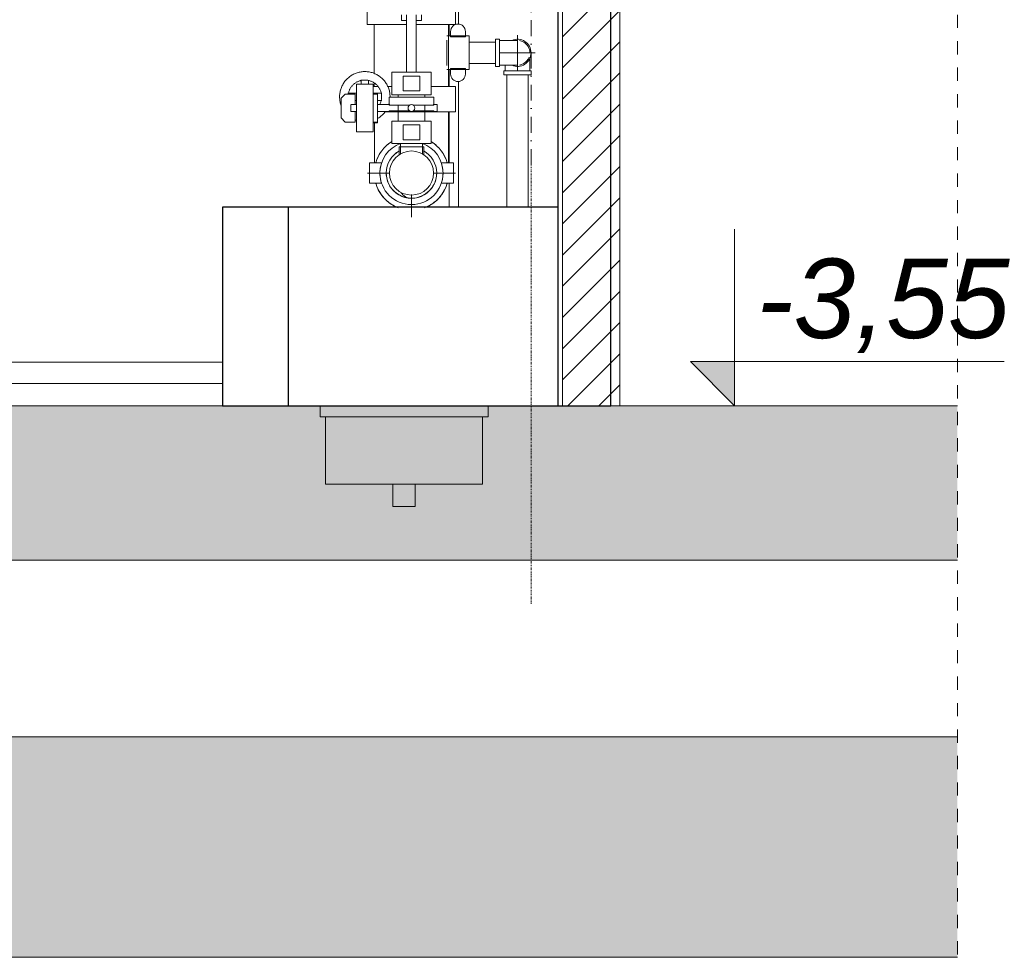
# Model space of a CAD drawing. Header units: centimetres. Extents: x -1589 to 108054, y -205274 to 31709.
# Tile 212 of 256: x 22503 to 22726, y 27257 to 27469. Entities that reach past the tile are written whole.
import ezdxf

# ---------------------------------------------------------------- set-up
doc = ezdxf.new("R2010")
doc.units = ezdxf.units.CM
doc.header["$LTSCALE"] = 0.01
doc.header["$MEASUREMENT"] = 0
doc.linetypes.add('Kropki i Kreski', pattern=[72, 36, -18, 0, -18])
doc.linetypes.add('Przerywana', pattern=[12, 6, -6])
for name, color, linetype in [('2_stropy.ISTN', 7, 'Continuous'), ('2_ściany wewnętrzne.ISTN', 7, 'Continuous'), ('4_osie.ISTN', 7, 'Continuous'), ('5_wymiary.K_IR', 7, 'Continuous')]:
    doc.layers.add(name, color=color, linetype=linetype)
for name, color, linetype, lineweight in [('A-WALL', 7, 'Continuous', 25), ('P-PIPE', 7, 'Continuous', 9), ('P-PIPE-CNTR', 7, 'Continuous', 18), ('P-SANR-FIXT', 7, 'Continuous', 18)]:
    doc.layers.add(name, color=color, linetype=linetype, lineweight=lineweight)
doc.styles.add('GENERATED_STYLE_2', font='txt')

msp = doc.modelspace()

# ---------------------------------------------------------------- hatches: boundary and pattern name
at = {"layer": '2_stropy.ISTN', "linetype": 'Continuous', "lineweight": 5}
for points in [[(22715.16588, 27346.83463), (22038.63552, 27346.83463), (22038.63552, 27381.83463), (22715.16588, 27381.83463)], [(22715.16588, 27266.83463), (22715.16588, 27306.83463), (21947.63525, 27306.83463), (21947.63525, 27266.83463)], [(22715.16588, 27256.83463), (22715.16588, 27266.83463), (21947.63525, 27266.83463), (21947.63525, 27256.83463)]]:
    msp.add_hatch(color=8, dxfattribs=at).paths.add_polyline_path(points)
at = {"layer": '2_ściany wewnętrzne.ISTN', "linetype": 'Continuous', "lineweight": 5}
h = msp.add_hatch(dxfattribs=at)
h.set_pattern_fill('Bloczki_ceramiczne', color=8, style=0, pattern_type=2)
h.set_pattern_definition([(45, (22847.5475, 27736.8346), (-3.535534, 3.535534), [])])
h.paths.add_polyline_path([(22625.68933, 27701.83463), (22625.68933, 27381.83463), (22638.68933, 27381.83463), (22638.68933, 27701.83463)])
at = {"layer": '5_wymiary.K_IR', "linetype": 'Continuous', "lineweight": 5}
msp.add_hatch(color=8, dxfattribs=at).paths.add_polyline_path([(22664.68842, 27381.83463), (22664.68842, 27391.83463), (22654.68842, 27391.83463)])

# ---------------------------------------------------------------- linework, layer by layer
at = {"linetype": 'Przerywana', "lineweight": 5, "ltscale": 50}
msp.add_lwpolyline([(21974.03533, 27794.47283), (22715.16588, 27794.47283), (22715.16588, 27256.83463)], dxfattribs=at)
at = {"layer": '2_stropy.ISTN', "color": 8, "linetype": 'Continuous', "lineweight": 5}
for p, q in [((22625.68933, 27381.83463), (22181.13552, 27381.83463)), ((22715.16588, 27381.83463), (22638.68933, 27381.83463)), ((22715.16588, 27346.83463), (22038.63552, 27346.83463)), ((22715.16588, 27306.83463), (22038.63552, 27306.83463)), ((22715.16588, 27256.83463), (21947.63525, 27256.83463))]:
    msp.add_line(p, q, dxfattribs=at)
at = {"layer": '2_ściany wewnętrzne.ISTN', "color": 8, "linetype": 'Continuous', "lineweight": 5}
for p, q in [((22625.68933, 27701.83463), (22625.68933, 27381.83463)), ((22638.68933, 27701.83463), (22638.68933, 27381.83463)), ((22638.68933, 27381.83463), (22625.68933, 27381.83463))]:
    msp.add_line(p, q, dxfattribs=at)
at = {"layer": '4_osie.ISTN', "color": 7, "linetype": 'Kropki i Kreski', "lineweight": 5, "ltscale": 10}
msp.add_line((22618.63552, 27936.41131), (22618.63552, 27436.83463), dxfattribs=at)
at = {"layer": '4_osie.ISTN', "color": 8, "linetype": 'Kropki i Kreski', "lineweight": 5}
msp.add_line((22618.63552, 27436.83463), (22618.63552, 27336.83463), dxfattribs=at)
at = {"layer": '5_wymiary.K_IR', "color": 8, "linetype": 'Continuous', "lineweight": 5}
for p, q in [((22664.68842, 27381.83463), (22664.68842, 27421.83463)), ((22664.68842, 27381.83463), (22654.68842, 27391.83463)), ((22654.68842, 27391.83463), (22664.68842, 27391.83463)), ((22664.68842, 27391.83463), (22725.80738, 27391.83463)), ((22664.68842, 27381.83463), (22657.18842, 27381.83463)), ((22664.68842, 27381.83463), (22672.18842, 27381.83463))]:
    msp.add_line(p, q, dxfattribs=at)
at = {"layer": 'A-WALL'}
for p, q in [((22624.63552, 27701.83463), (22624.63552, 27381.83463)), ((22636.63552, 27381.83463), (22636.63552, 27701.83463)), ((22548.66455, 27426.83463), (22548.66455, 27381.83463)), ((22624.63552, 27426.83463), (22548.66455, 27426.83463)), ((22563.66455, 27381.83463), (22563.66455, 27426.83463)), ((22548.66455, 27381.83463), (22636.63552, 27381.83463))]:
    msp.add_line(p, q, dxfattribs=at)
at = {"layer": 'P-PIPE', "color": 15, "true_color": 0x8c4646}
for p, q in [((22602.16553, 27468.33327), (22602.16553, 27530.48523)), ((22600.03193, 27468.23993), (22600.03193, 27465.64463)), ((22600.03193, 27458.02463), (22600.03193, 27454.16504)), ((22602.16553, 27426.83463), (22602.16553, 27455.33599)), ((22600.03193, 27448.45004), (22600.03193, 27436.86765)), ((22600.03193, 27432.29564), (22600.03193, 27426.83463))]:
    msp.add_line(p, q, dxfattribs=at)
at = {"layer": 'P-PIPE', "color": 5, "true_color": 0x0000ff}
for p, q in [((22581.49131, 27473.95493), (22581.49131, 27468.23993)), ((22601.50651, 27468.23993), (22601.50651, 27473.95493)), ((22589.21291, 27470.45049), (22589.21291, 27469.19243)), ((22589.21291, 27469.19243), (22590.40953, 27469.19243)), ((22592.58744, 27469.19243), (22593.78491, 27469.19243)), ((22593.78491, 27469.19243), (22593.78491, 27470.45049)), ((22581.49131, 27468.23993), (22590.39921, 27468.23993)), ((22583.08349, 27468.23993), (22583.08349, 27457.14481)), ((22592.59776, 27468.23993), (22601.50384, 27468.23993)), ((22599.91349, 27454.16504), (22599.91349, 27468.23993)), ((22600.34715, 27466.6564), (22600.34715, 27465.42673)), ((22603.73382, 27465.42673), (22603.73382, 27466.6564)), ((22604.58049, 27465.64463), (22599.50049, 27465.64463)), ((22599.50049, 27464.71079), (22599.50049, 27458.95847)), ((22600.34715, 27465.42673), (22603.73382, 27465.42673)), ((22604.58049, 27458.02463), (22604.58049, 27465.64463)), ((22610.49914, 27464.25558), (22604.58049, 27464.25558)), ((22611.42914, 27464.91463), (22610.49914, 27464.91463)), ((22610.49914, 27464.91463), (22610.49914, 27461.83463)), ((22611.42914, 27461.83463), (22611.42914, 27464.91463)), ((22610.49914, 27461.83463), (22610.49914, 27458.75463)), ((22611.42914, 27458.75463), (22611.42914, 27461.83463)), ((22599.50049, 27458.02463), (22604.58049, 27458.02463)), ((22603.73382, 27458.24253), (22600.34715, 27458.24253)), ((22600.34715, 27458.24253), (22600.34715, 27457.01287)), ((22603.73382, 27457.01287), (22603.73382, 27458.24253)), ((22604.58049, 27459.41368), (22610.49914, 27459.41368)), ((22610.49914, 27458.75463), (22611.42914, 27458.75463)), ((22612.41914, 27457.76463), (22612.41914, 27456.83463)), ((22615.49914, 27457.76463), (22612.41914, 27457.76463)), ((22618.57914, 27457.76463), (22615.49914, 27457.76463)), ((22618.57914, 27456.83463), (22618.57914, 27457.76463)), ((22612.41914, 27456.83463), (22615.49914, 27456.83463)), ((22613.08414, 27456.83463), (22613.08414, 27426.83463)), ((22615.49914, 27456.83463), (22618.57914, 27456.83463)), ((22617.91414, 27426.83463), (22617.91414, 27456.83463)), ((22583.85517, 27454.16504), (22582.83613, 27454.16504)), ((22583.08349, 27454.94173), (22583.08349, 27454.16504)), ((22587.02886, 27454.16504), (22586.06505, 27454.16504)), ((22601.50609, 27454.16504), (22595.96811, 27454.16504)), ((22601.50609, 27448.45004), (22601.50609, 27454.16504)), ((22585.4267, 27448.45004), (22588.4645, 27448.45004)), ((22585.44608, 27448.42464), (22588.45601, 27448.42464)), ((22588.45601, 27448.42464), (22585.44608, 27448.42464)), ((22594.53248, 27448.45004), (22601.50609, 27448.45004)), ((22594.54097, 27448.42464), (22599.91224, 27448.42464)), ((22599.91224, 27448.42464), (22594.54097, 27448.42464)), ((22588.68099, 27440.53415), (22588.68099, 27438.63525)), ((22588.68099, 27440.53415), (22591.49849, 27440.53415)), ((22588.99849, 27441.2428), (22588.99849, 27438.78815)), ((22591.49849, 27440.53415), (22594.31599, 27440.53415)), ((22593.99849, 27438.78815), (22593.99849, 27441.2428)), ((22594.31599, 27438.63525), (22594.31599, 27440.53415)), ((22581.97349, 27436.86765), (22581.97349, 27432.29565)), ((22583.77689, 27436.86765), (22581.97349, 27436.86765)), ((22583.77689, 27436.86765), (22584.72367, 27436.86765)), ((22598.2733, 27436.86765), (22599.22009, 27436.86765)), ((22601.02349, 27436.86765), (22599.22009, 27436.86765)), ((22601.02349, 27432.29565), (22601.02349, 27436.86765)), ((22581.97349, 27432.29565), (22583.77689, 27432.29565)), ((22584.72367, 27432.29565), (22583.77689, 27432.29565)), ((22599.22009, 27432.29565), (22598.2733, 27432.29565)), ((22599.22009, 27432.29565), (22601.02349, 27432.29565)), ((22548.66455, 27391.74763), (22475.49914, 27391.74763)), ((22475.49914, 27386.92163), (22548.66455, 27386.92163))]:
    msp.add_line(p, q, dxfattribs=at)
at = {"layer": 'P-PIPE', "color": 1, "true_color": 0xff0000}
for p, q in [((22590.40953, 27470.45574), (22590.40953, 27457.4226)), ((22592.58744, 27457.4226), (22592.58744, 27470.45574)), ((22580.06888, 27455.69192), (22580.06888, 27454.7048)), ((22581.79529, 27454.7048), (22581.79529, 27455.66311)), ((22587.05349, 27457.4226), (22587.05349, 27452.3426)), ((22591.49849, 27457.4226), (22587.05349, 27457.4226)), ((22593.40349, 27456.57593), (22589.59349, 27456.57593)), ((22589.59349, 27456.57593), (22589.59349, 27453.18926)), ((22595.94349, 27457.4226), (22591.49849, 27457.4226)), ((22593.40349, 27453.18926), (22593.40349, 27456.57593)), ((22595.94349, 27452.3426), (22595.94349, 27457.4226)), ((22579.02709, 27443.9352), (22579.02709, 27454.7048)), ((22579.02709, 27454.7048), (22582.83709, 27454.7048)), ((22582.83709, 27454.7048), (22582.83709, 27443.9352)), ((22589.59349, 27453.18926), (22593.40349, 27453.18926)), ((22576.48709, 27452.495), (22575.53459, 27451.5425)), ((22575.53459, 27451.5425), (22575.53459, 27447.0975)), ((22578.70959, 27452.495), (22576.48709, 27452.495)), ((22579.02709, 27452.7232), (22577.11652, 27452.7232)), ((22578.70959, 27450.0775), (22578.70959, 27452.495)), ((22578.70959, 27450.99679), (22579.02709, 27450.99679)), ((22584.79156, 27452.7232), (22582.83709, 27452.7232)), ((22583.78959, 27452.66391), (22582.83709, 27452.66391)), ((22582.83709, 27452.48871), (22583.78959, 27452.48871)), ((22583.78959, 27452.48871), (22583.78959, 27452.66391)), ((22583.78959, 27446.15128), (22583.78959, 27452.48871)), ((22583.78959, 27450.99679), (22584.74765, 27450.99679)), ((22586.41849, 27451.7965), (22586.41849, 27449.955)), ((22586.41849, 27451.7965), (22596.57849, 27451.7965)), ((22586.6464, 27451.7965), (22586.64709, 27451.86)), ((22587.05349, 27452.3426), (22591.49849, 27452.3426)), ((22588.48224, 27452.3426), (22588.48224, 27451.7965)), ((22591.49849, 27452.3426), (22595.94349, 27452.3426)), ((22594.51474, 27451.7965), (22594.51474, 27452.3426)), ((22596.57849, 27449.955), (22596.57849, 27451.7965)), ((22579.02709, 27450.10422), (22577.75709, 27450.10422)), ((22577.75709, 27450.0775), (22577.75709, 27448.56249)), ((22578.70959, 27446.145), (22578.70959, 27448.56249)), ((22586.61852, 27450.10422), (22583.78959, 27450.10422)), ((22586.41849, 27448.685), (22586.41849, 27448.4564)), ((22586.43977, 27449.955), (22591.04563, 27449.955)), ((22586.43977, 27448.685), (22591.0803, 27448.685)), ((22588.48224, 27449.955), (22588.48224, 27448.685)), ((22591.93789, 27449.955), (22596.55721, 27449.955)), ((22591.95134, 27448.685), (22596.55721, 27448.685)), ((22594.51474, 27448.685), (22594.51474, 27449.955)), ((22597.28969, 27450.10422), (22596.39949, 27450.10422)), ((22596.57849, 27448.4564), (22596.57849, 27448.685)), ((22597.28969, 27448.53577), (22597.28969, 27450.10422)), ((22575.53459, 27447.0975), (22576.48709, 27446.145)), ((22577.75709, 27448.53577), (22579.02709, 27448.53577)), ((22583.78959, 27448.53577), (22586.61852, 27448.53577)), ((22586.41849, 27448.4564), (22596.57849, 27448.4564)), ((22588.48224, 27448.4564), (22588.48224, 27446.3228)), ((22594.51474, 27446.3228), (22594.51474, 27448.4564)), ((22596.39949, 27448.53577), (22597.28969, 27448.53577)), ((22576.48709, 27446.145), (22578.70959, 27446.145)), ((22582.83709, 27446.15128), (22583.78959, 27446.15128)), ((22582.83709, 27445.97609), (22583.78959, 27445.97609)), ((22583.78959, 27445.97609), (22583.78959, 27446.15128)), ((22587.05349, 27446.3228), (22587.05349, 27441.2428)), ((22591.49849, 27446.3228), (22587.05349, 27446.3228)), ((22593.40349, 27445.47613), (22589.59349, 27445.47613)), ((22589.59349, 27445.47613), (22589.59349, 27442.08946)), ((22595.94349, 27446.3228), (22591.49849, 27446.3228)), ((22593.40349, 27442.08946), (22593.40349, 27445.47613)), ((22595.94349, 27441.2428), (22595.94349, 27446.3228)), ((22579.02709, 27443.9352), (22582.83709, 27443.9352)), ((22589.59349, 27442.08946), (22593.40349, 27442.08946)), ((22587.05349, 27441.2428), (22591.49849, 27441.2428)), ((22591.49849, 27441.2428), (22595.94349, 27441.2428))]:
    msp.add_line(p, q, dxfattribs=at)
at = {"layer": 'P-PIPE', "color": 5, "true_color": 0x0000ff, "flags": 128}
for points in [[(22615.49914, 27464.64363), (22615.49588, 27464.64363), (22615.48612, 27464.64363), (22615.46987, 27464.64363), (22615.44715, 27464.64363), (22615.41801, 27464.64363), (22615.38248, 27464.64363), (22615.34063, 27464.64363), (22615.29253, 27464.64363), (22615.23824, 27464.64363), (22615.17786, 27464.64363), (22615.11148, 27464.64363), (22615.03921, 27464.64363), (22614.96116, 27464.64363), (22614.87747, 27464.64363), (22614.78825, 27464.64363), (22614.69367, 27464.64363), (22614.59386, 27464.64363), (22614.48899, 27464.64363), (22614.37922, 27464.64363), (22614.26474, 27464.64363), (22614.14571, 27464.64363), (22614.02234, 27464.64363), (22613.89483, 27464.64363), (22613.76337, 27464.64363), (22613.62817, 27464.64363), (22613.48946, 27464.64363), (22613.34745, 27464.64363), (22613.20237, 27464.64363), (22613.05445, 27464.64363), (22612.90393, 27464.64363), (22612.75106, 27464.64363), (22612.59607, 27464.64363), (22612.43921, 27464.64363), (22612.28074, 27464.64363), (22612.12091, 27464.64363), (22611.95996, 27464.64363), (22611.79817, 27464.64363), (22611.63579, 27464.64363), (22611.47308, 27464.64363), (22611.42914, 27464.64363)], [(22618.30814, 27460.60023), (22618.30814, 27460.48121), (22618.30814, 27460.35784), (22618.30814, 27460.23032), (22618.30814, 27460.09886), (22618.30814, 27459.96366), (22618.30814, 27459.82495), (22618.30814, 27459.68294), (22618.30814, 27459.53786), (22618.30814, 27459.38994), (22618.30814, 27459.23943), (22618.30814, 27459.08655), (22618.30814, 27458.93156), (22618.30814, 27458.77471), (22618.30814, 27458.61623), (22618.30814, 27458.4564), (22618.30814, 27458.29546), (22618.30814, 27458.13367), (22618.30814, 27457.97128), (22618.30814, 27457.80857), (22618.30814, 27457.76463)], [(22611.42914, 27459.02563), (22611.5919, 27459.02563), (22611.75439, 27459.02563), (22611.91637, 27459.02563), (22612.07756, 27459.02563), (22612.23772, 27459.02563), (22612.39659, 27459.02563), (22612.55391, 27459.02563), (22612.70942, 27459.02563), (22612.86289, 27459.02563), (22613.01407, 27459.02563), (22613.16271, 27459.02563), (22613.30858, 27459.02563), (22613.45144, 27459.02563), (22613.59107, 27459.02563), (22613.72723, 27459.02563), (22613.85972, 27459.02563), (22613.98833, 27459.02563), (22614.11283, 27459.02563), (22614.23305, 27459.02563), (22614.34878, 27459.02563), (22614.45984, 27459.02563), (22614.56605, 27459.02563), (22614.66724, 27459.02563), (22614.76325, 27459.02563), (22614.85393, 27459.02563), (22614.93912, 27459.02563), (22615.01871, 27459.02563), (22615.09255, 27459.02563), (22615.16053, 27459.02563), (22615.22254, 27459.02563), (22615.27848, 27459.02563), (22615.32826, 27459.02563), (22615.37181, 27459.02563), (22615.40905, 27459.02563), (22615.43992, 27459.02563), (22615.46437, 27459.02563), (22615.48237, 27459.02563), (22615.49389, 27459.02563), (22615.4989, 27459.02563), (22615.49914, 27459.02563)], [(22612.69014, 27457.76463), (22612.69014, 27457.92739), (22612.69014, 27458.08988), (22612.69014, 27458.25186), (22612.69014, 27458.41306), (22612.69014, 27458.57322), (22612.69014, 27458.73208), (22612.69014, 27458.8894), (22612.69014, 27459.04279)], [(22599.91224, 27448.42464), (22599.91224, 27447.87107), (22599.91224, 27447.31838), (22599.91224, 27446.76747), (22599.91224, 27446.2192), (22599.91224, 27445.67446), (22599.91224, 27445.13412), (22599.91224, 27444.59905), (22599.91224, 27444.0701), (22599.91224, 27443.54811), (22599.91224, 27443.03392), (22599.91224, 27442.52836), (22599.91224, 27442.03223), (22599.91224, 27441.54633), (22599.91224, 27441.07143), (22599.91224, 27440.6083), (22599.91224, 27440.15767), (22599.91224, 27439.72026), (22599.91224, 27439.29678), (22599.91224, 27438.8879), (22599.91224, 27438.49428), (22599.91224, 27438.11655), (22599.91224, 27437.7553), (22599.91224, 27437.41113), (22599.91224, 27437.08457), (22599.91224, 27436.86765)], [(22583.08474, 27436.86765), (22583.08474, 27436.99952), (22583.08474, 27437.32123), (22583.08474, 27437.6607), (22583.08474, 27438.0174), (22583.08474, 27438.39074), (22583.08474, 27438.78013), (22583.08474, 27439.18495), (22583.08474, 27439.60456), (22583.08474, 27440.03827), (22583.08474, 27440.48541), (22583.08474, 27440.94524), (22583.08474, 27441.41704), (22583.08474, 27441.90004), (22583.08474, 27442.39349), (22583.08474, 27442.89659), (22583.08474, 27443.40852), (22583.08474, 27443.92849), (22583.08474, 27444.45564), (22583.08474, 27444.98915), (22583.08474, 27445.52815), (22583.08474, 27445.97609)], [(22588.21627, 27426.83463), (22587.91474, 27426.96929), (22587.61319, 27427.11869), (22587.31786, 27427.28003), (22587.02922, 27427.45305), (22586.74773, 27427.63748), (22586.47383, 27427.83301), (22586.20798, 27428.03934), (22585.95059, 27428.25614), (22585.70208, 27428.48305), (22585.46283, 27428.71973), (22585.23325, 27428.96578), (22585.01368, 27429.22081), (22584.80449, 27429.48442), (22584.60601, 27429.75619), (22584.41856, 27430.03567), (22584.24243, 27430.32243), (22584.07792, 27430.616), (22583.92527, 27430.91592), (22583.78474, 27431.2217), (22583.65654, 27431.53286), (22583.5409, 27431.84889), (22583.43798, 27432.16929), (22583.40291, 27432.29564)], [(22599.58457, 27432.25646), (22599.48512, 27431.93496), (22599.37289, 27431.6177), (22599.24806, 27431.30517), (22599.11084, 27430.99789), (22598.96144, 27430.69635), (22598.8001, 27430.40102), (22598.62708, 27430.11237), (22598.44266, 27429.83088), (22598.24712, 27429.55699), (22598.04079, 27429.29114), (22597.82399, 27429.03374), (22597.59708, 27428.78523), (22597.3604, 27428.54599), (22597.11435, 27428.3164), (22596.85932, 27428.09684), (22596.59571, 27427.88765), (22596.32394, 27427.68917), (22596.04446, 27427.50172), (22595.7577, 27427.32559), (22595.46413, 27427.16107), (22595.16421, 27427.00842), (22594.85843, 27426.86789), (22594.7777, 27426.83463)]]:
    msp.add_lwpolyline(points, dxfattribs=at)
at = {"layer": 'P-PIPE', "color": 1, "true_color": 0xff0000, "flags": 128}
for points in [[(22586.64709, 27451.86), (22586.64252, 27452.08853), (22586.62881, 27452.31671), (22586.60599, 27452.54415), (22586.57409, 27452.7705), (22586.53317, 27452.99539), (22586.48328, 27453.21847), (22586.42452, 27453.43937), (22586.35697, 27453.65774), (22586.28074, 27453.87324), (22586.19595, 27454.08552), (22586.10274, 27454.29424), (22586.00126, 27454.49906), (22585.89167, 27454.69967), (22585.77415, 27454.89572), (22585.64888, 27455.08693), (22585.51607, 27455.27297), (22585.37592, 27455.45355), (22585.22866, 27455.62838), (22585.07453, 27455.79718), (22584.91377, 27455.95969), (22584.74664, 27456.11563), (22584.57341, 27456.26477), (22584.39435, 27456.40686), (22584.20975, 27456.54168), (22584.01992, 27456.669), (22583.82514, 27456.78864), (22583.62573, 27456.90038), (22583.42201, 27457.00407), (22583.21431, 27457.09953), (22583.00296, 27457.1866), (22582.7883, 27457.26515), (22582.57067, 27457.33506), (22582.35041, 27457.3962), (22582.12789, 27457.44849), (22581.90345, 27457.49184), (22581.67746, 27457.52618), (22581.45028, 27457.55145), (22581.22226, 27457.56762), (22580.99379, 27457.57466), (22580.76521, 27457.57256), (22580.5369, 27457.56132), (22580.30923, 27457.54095), (22580.08255, 27457.5115), (22579.85723, 27457.47301), (22579.63363, 27457.42553), (22579.4121, 27457.36916), (22579.19301, 27457.30397), (22578.9767, 27457.23007), (22578.76352, 27457.14758), (22578.55381, 27457.05663), (22578.3479, 27456.95737), (22578.14613, 27456.84995), (22577.94881, 27456.73455), (22577.75627, 27456.61135), (22577.5688, 27456.48055), (22577.38672, 27456.34236), (22577.21031, 27456.197), (22577.03985, 27456.0447), (22576.87562, 27455.8857), (22576.71788, 27455.72027), (22576.56688, 27455.54866), (22576.42287, 27455.37114), (22576.28607, 27455.18801), (22576.1567, 27454.99956), (22576.03497, 27454.80609), (22575.92107, 27454.6079), (22575.8152, 27454.40531), (22575.7175, 27454.19865), (22575.62815, 27453.98826), (22575.54729, 27453.77445), (22575.47504, 27453.55759), (22575.41152, 27453.338), (22575.35683, 27453.11606), (22575.31106, 27452.8921), (22575.27428, 27452.6665), (22575.24655, 27452.4396), (22575.22792, 27452.21177), (22575.21842, 27451.98339), (22575.21709, 27451.86)], [(22577.17585, 27452.495), (22577.19803, 27452.61693), (22577.23129, 27452.76564), (22577.27047, 27452.91291), (22577.3155, 27453.05849), (22577.36632, 27453.20216), (22577.42285, 27453.34368), (22577.48498, 27453.48282), (22577.55264, 27453.61937), (22577.6257, 27453.75311), (22577.70405, 27453.88381), (22577.78756, 27454.01128), (22577.8761, 27454.13531), (22577.96954, 27454.2557), (22578.06771, 27454.37225), (22578.17046, 27454.48479), (22578.27764, 27454.59312), (22578.38905, 27454.69709), (22578.50454, 27454.79651), (22578.62391, 27454.89124), (22578.74698, 27454.98112), (22578.87354, 27455.066), (22579.00339, 27455.14576), (22579.13633, 27455.22025), (22579.27214, 27455.28938), (22579.4106, 27455.35302), (22579.5515, 27455.41106), (22579.69461, 27455.46343), (22579.8397, 27455.51004), (22579.98654, 27455.5508), (22580.13489, 27455.58566), (22580.28451, 27455.61456), (22580.43517, 27455.63745), (22580.58663, 27455.6543), (22580.73864, 27455.66508), (22580.89095, 27455.66977), (22581.04334, 27455.66837), (22581.19554, 27455.66088), (22581.34733, 27455.6473), (22581.49845, 27455.62767), (22581.64866, 27455.602), (22581.79773, 27455.57035), (22581.94541, 27455.53277), (22582.09147, 27455.48931), (22582.23568, 27455.44004), (22582.3778, 27455.38505), (22582.51761, 27455.32442), (22582.65488, 27455.25824), (22582.78939, 27455.18663), (22582.92094, 27455.1097), (22583.0493, 27455.02757), (22583.17428, 27454.94037), (22583.29567, 27454.84824), (22583.41327, 27454.75133), (22583.52691, 27454.6498), (22583.6364, 27454.5438), (22583.74156, 27454.43351), (22583.84222, 27454.3191), (22583.93823, 27454.20076), (22584.02944, 27454.07868), (22584.11568, 27453.95304), (22584.19683, 27453.82406), (22584.27276, 27453.69193), (22584.34335, 27453.55687), (22584.40848, 27453.4191), (22584.46804, 27453.27884), (22584.52196, 27453.1363), (22584.57012, 27452.99172), (22584.61247, 27452.84534), (22584.64893, 27452.69737), (22584.67944, 27452.54807), (22584.70396, 27452.39766), (22584.72244, 27452.2464), (22584.73486, 27452.09451), (22584.7412, 27451.94226), (22584.74209, 27451.86)], [(22575.21709, 27451.86), (22575.22166, 27451.63146), (22575.23537, 27451.40328), (22575.25819, 27451.17584), (22575.29008, 27450.94949), (22575.33101, 27450.7246), (22575.38089, 27450.50152), (22575.43966, 27450.28062), (22575.50721, 27450.06225), (22575.53459, 27449.98484)], [(22584.74209, 27451.86), (22584.73904, 27451.70764), (22584.7299, 27451.55552), (22584.71469, 27451.40389), (22584.69342, 27451.25299), (22584.66614, 27451.10307), (22584.63289, 27450.95435), (22584.59371, 27450.80708), (22584.54867, 27450.6615), (22584.49785, 27450.51783), (22584.44133, 27450.37631), (22584.37919, 27450.23717), (22584.31281, 27450.10318)], [(22586.36805, 27450.09912), (22586.38914, 27450.1624), (22586.41849, 27450.26386)], [(22578.70959, 27446.59586), (22578.86121, 27446.53339), (22579.02709, 27446.47269)], [(22583.78959, 27446.91188), (22583.91536, 27446.98544), (22584.10791, 27447.10864), (22584.29537, 27447.23944), (22584.47745, 27447.37763), (22584.65387, 27447.52299), (22584.82432, 27447.67529), (22584.98855, 27447.83429), (22585.14629, 27447.99972), (22585.29729, 27448.17133), (22585.44131, 27448.34885), (22585.57811, 27448.53198)]]:
    msp.add_lwpolyline(points, dxfattribs=at)
at = {"layer": 'P-PIPE', "color": 5, "true_color": 0x0000ff}
for centre, radius, start, end in [((22602.04049, 27466.6564), 1.69333, 0, 180), ((22615.49914, 27461.83463), 3.08, 0, 113.8344722), ((22615.49914, 27461.83463), 2.809, 89.9922002, 94.2809682), ((22615.49914, 27461.83463), 2.809, 62.9998382, 80), ((22615.49914, 27461.83463), 2.809, 0, 60), ((22615.49914, 27461.83463), 3.08, 246.1655285, 0), ((22615.49914, 27461.83463), 2.809, 300, 340), ((22615.49914, 27461.83463), 2.809, 265.7190312, 270.0077998), ((22615.49914, 27461.83463), 2.809, 280, 297.0001624), ((22602.04049, 27457.01287), 1.69333, 180, 0), ((22591.49849, 27434.58164), 8.41375, 122.1276059, 164.1121399), ((22591.49849, 27434.58165), 7.1501, 110.1515526, 180), ((22591.49849, 27434.58164), 8.41375, 122.049804, 138.0229716), ((22591.49849, 27434.58165), 7.1501, 0, 69.8484474), ((22591.49849, 27434.58164), 8.41375, 41.9770284, 57.950196), ((22591.49849, 27434.58164), 8.41375, 15.8878601, 57.8723941), ((22591.49849, 27434.58164), 8.41375, 143.3121282, 156.6878718), ((22591.49849, 27434.58165), 5.715, 118.0640072, 180), ((22591.49849, 27434.58165), 5.715, 118.1323017, 180), ((22591.49849, 27434.58165), 5, 0, 180), ((22591.49849, 27434.58165), 5.715, 0, 61.9359928), ((22591.49849, 27434.58165), 5.715, 0, 61.8676983), ((22591.49849, 27434.58164), 8.41375, 23.3121282, 36.6878718), ((22591.49849, 27434.58164), 8.41375, 161.9770284, 164.1989813), ((22591.49849, 27434.58165), 7.1501, 166.5889045, 180), ((22591.49849, 27434.58165), 7.1501, 161.354261, 163.7920128), ((22591.49849, 27434.58165), 7.1501, 16.2079872, 18.645739), ((22591.49849, 27434.58165), 7.1501, 0, 13.4110955), ((22591.49849, 27434.58164), 8.41375, 15.8010187, 18.0229716), ((22591.49849, 27434.58165), 7.1501, 180, 0), ((22591.49849, 27434.58165), 7.1501, 180, 193.4110955), ((22591.49849, 27434.58165), 5.715, 180, 210), ((22591.49849, 27434.58165), 5.715, 180, 0), ((22591.49849, 27434.58165), 5, 180, 0), ((22591.49849, 27434.58165), 5.715, 330, 0), ((22591.49849, 27434.58165), 7.1501, 346.5889045, 0), ((22591.49849, 27434.58164), 8.41375, 195.8009986, 198.0229716), ((22591.49849, 27434.58164), 8.41375, 195.8878411, 249.2152781), ((22591.49849, 27434.58164), 8.41375, 203.3121282, 216.6878718), ((22591.49849, 27434.58165), 7.1501, 196.2079872, 198.645739), ((22591.49849, 27434.58165), 5.715, 210.0517942, 329.9482058), ((22591.49849, 27434.58164), 8.41375, 290.7847219, 344.1121589), ((22591.49849, 27434.58164), 8.41375, 323.3121282, 336.6878718), ((22591.49849, 27434.58165), 7.1501, 341.354261, 343.7920128), ((22591.49849, 27434.58164), 8.41375, 341.9770284, 344.1990014), ((22591.49849, 27434.58164), 8.41375, 221.9770284, 248.2177759), ((22591.49849, 27431.72415), 2.8575, 211.9983273, 270), ((22591.49849, 27434.58164), 8.41375, 291.7822241, 318.0229716)]:
    msp.add_arc(centre, radius, start, end, dxfattribs=at)
at = {"layer": 'P-PIPE', "color": 1, "true_color": 0xff0000}
for radius, start, end in [(0.78423, 90, 270), (0.78422, 270, 90)]:
    msp.add_arc((22591.49849, 27449.32), radius, start, end, dxfattribs=at)
at = {"layer": 'P-PIPE-CNTR', "color": 5, "true_color": 0x0000ff}
for p, q in [((22615.49914, 27457.83463), (22615.49914, 27465.83463)), ((22611.49914, 27461.83463), (22619.49914, 27461.83463)), ((22581.49849, 27434.58165), (22586.49849, 27434.58165)), ((22596.49849, 27434.58165), (22601.49849, 27434.58165)), ((22591.49849, 27424.58165), (22591.49849, 27429.70701))]:
    msp.add_line(p, q, dxfattribs=at)
at = {"layer": 'P-SANR-FIXT'}
for p, q in [((22570.77909, 27379.29463), (22570.77909, 27381.83463)), ((22608.87909, 27381.83463), (22608.87909, 27379.29463)), ((22608.87909, 27379.29463), (22570.77909, 27379.29463)), ((22572.04909, 27364.05463), (22572.04909, 27379.29463)), ((22607.60909, 27379.29463), (22607.60909, 27364.05463)), ((22607.60909, 27364.05463), (22572.04909, 27364.05463)), ((22587.28909, 27364.05463), (22587.28909, 27358.97463)), ((22592.36909, 27358.97463), (22592.36909, 27364.05463)), ((22592.36909, 27358.97463), (22587.28909, 27358.97463))]:
    msp.add_line(p, q, dxfattribs=at)

# ---------------------------------------------------------------- texts
at = {"layer": '5_wymiary.K_IR', "color": 8, "lineweight": 5, "insert": (22669.68842, 27393.83463), "char_height": 17.9999995, "attachment_point": 7, "style": 'GENERATED_STYLE_2'}
msp.add_mtext('\\A1;{\\pql;\\fArial|b0|i1|c238|p38;-3,55}', dxfattribs=at)

doc.saveas('drawing.dxf')
